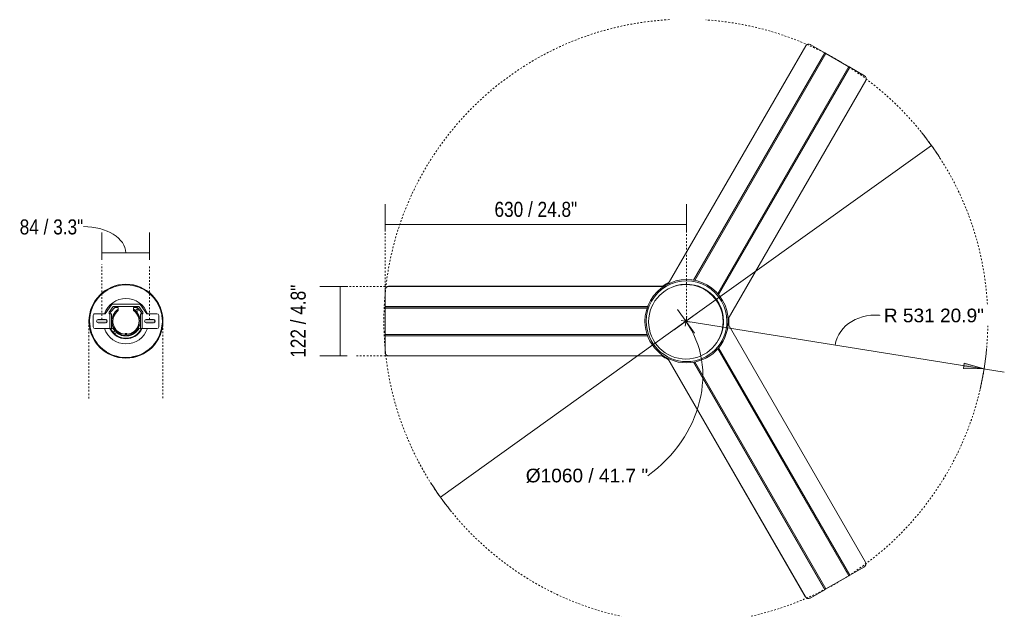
# Model space of a CAD drawing. Header units: millimetres. Extents: x 5701 to 10456, y -454 to 7125.
# Tile 2 of 2: x 8726 to 10456, y 6077 to 7125. Entities that reach past the tile are written whole.
import ezdxf

# ---------------------------------------------------------------- set-up
doc = ezdxf.new("R2010")
doc.units = ezdxf.units.MM
doc.linetypes.add('Dash', pattern=[6, 3, -3])
for name, color, linetype, lineweight in [('0_23', 7, 'Continuous', 9), ('0_87', 7, 'Continuous', 9), ('Aparatos eléctricos', 7, 'Continuous', 9), ('Cotas', 7, 'Continuous', 9), ('Cotas-12', 7, 'Continuous', 9), ('Elementos de detalle', 7, 'Continuous', 9), ('Lighthing Fixture Detail Wide Black', 7, 'Continuous', 20)]:
    doc.layers.add(name, color=color, linetype=linetype, lineweight=lineweight)
doc.layers.add('Lighthing Fixture Dim Grey Dash', color=7, linetype='Dash', lineweight=9, true_color=0xd2d2d2)
doc.styles.add('Arial', font='arial.ttf', dxfattribs={"height": 24})
doc.styles.add('Arial Narrow', font='ARIALN.TTF', dxfattribs={"height": 26.4})
doc.dimstyles.new('Diameter_-_3mm_Arial', dxfattribs={"dimscale": 304.8, "dimtxt": 24.486226, "dimasz": 0, "dimexe": 0.094488, "dimexo": 0, "dimgap": 0.059055, "dimtad": 3, "dimjust": 3, "dimtih": 1, "dimtoh": 1, "dimdec": 0, "dimzin": 0, "dimdsep": 46, "dimtxsty": 'Arial', "dimblk1": 'NONE', "dimblk2": 'NONE', "dimsah": 1, "dimcen": 0.09, "dimadec": 0, "dimazin": 0, "dimtfac": 1, "dimtdec": 4, "dimtix": 1, "dimtmove": 0, "dimatfit": 2, "dimfxl": 1, "dimtvp": 1, "dimtolj": 1, "dimtzin": 0, "dimarcsym": 2})
doc.dimstyles.new('FARO_-_2_2mm_Arial_Narrow_mm_Inch_Left', dxfattribs={"dimscale": 304.8, "dimtxt": 27.018578, "dimasz": 0, "dimexe": 0.11811, "dimexo": 0.0625, "dimgap": 0.019685, "dimtad": 1, "dimdec": 0, "dimzin": 0, "dimdsep": 46, "dimtxsty": 'Arial Narrow', "dimblk1": 'NONE', "dimblk2": 'NONE', "dimsah": 1, "dimcen": 0.09, "dimadec": 0, "dimazin": 0, "dimtfac": 1, "dimtdec": 4, "dimtix": 1, "dimtmove": 2, "dimatfit": 3, "dimfxl": 0.03937, "dimfxlon": 1, "dimtvp": 1, "dimtolj": 1, "dimtzin": 0, "dimarcsym": 2})
doc.dimstyles.new('FARO_-_2_2mm_Arial_Narrow_mm_Inch_Right', dxfattribs={"dimscale": 304.8, "dimtxt": 27.018578, "dimasz": 0, "dimexe": 0.11811, "dimexo": 0.0625, "dimgap": 0.019685, "dimtad": 1, "dimdec": 0, "dimzin": 0, "dimdsep": 46, "dimtxsty": 'Arial Narrow', "dimblk1": 'NONE', "dimblk2": 'NONE', "dimsah": 1, "dimcen": 0.09, "dimadec": 0, "dimazin": 0, "dimtfac": 1, "dimtdec": 4, "dimtix": 1, "dimtmove": 1, "dimatfit": 3, "dimfxl": 0.03937, "dimfxlon": 1, "dimtvp": 1, "dimtolj": 1, "dimtzin": 0, "dimarcsym": 2})
doc.dimstyles.new('FARO_-_2_2mm_Arial_Narrow_mm_Inch_Right_1', dxfattribs={"dimscale": 304.8, "dimtxt": 27.018578, "dimasz": 0, "dimexe": 0.11811, "dimexo": 0.0625, "dimgap": 0.019685, "dimtad": 1, "dimdec": 0, "dimzin": 0, "dimdsep": 46, "dimtxsty": 'Arial Narrow', "dimblk1": 'NONE', "dimblk2": 'NONE', "dimsah": 1, "dimcen": 0.09, "dimadec": 0, "dimazin": 0, "dimtfac": 1, "dimtdec": 4, "dimtix": 1, "dimtmove": 0, "dimatfit": 3, "dimfxl": 0.03937, "dimfxlon": 1, "dimtvp": 1, "dimtolj": 1, "dimtzin": 0, "dimarcsym": 2})
doc.dimstyles.new('Radial_-_3mm_Arial', dxfattribs={"dimscale": 304.8, "dimtxt": 24.486226, "dimasz": 0.11811, "dimexe": 0.11811, "dimexo": 0, "dimgap": 0.068898, "dimtad": 3, "dimjust": 3, "dimtih": 1, "dimtoh": 1, "dimdec": 0, "dimzin": 0, "dimdsep": 46, "dimtxsty": 'Arial', "dimsah": 1, "dimcen": 0.09, "dimdle": 0.11811, "dimadec": 0, "dimazin": 0, "dimtfac": 1, "dimtdec": 4, "dimtix": 1, "dimtmove": 0, "dimatfit": 2, "dimfxl": 1, "dimtvp": 1, "dimtfill": 1, "dimtolj": 1, "dimtzin": 0, "dimarcsym": 2})

# ---------------------------------------------------------------- blocks, each defined once
blk = doc.blocks.new('34285 - 34285 CRUISER S Black fan with DC motor-574183-Planta_PDF Fixing Holes')
at = {"layer": '0_23'}
for p, q in [((-13, 28.5), (-13, 54.5)), ((-10, 57.5), (10, 57.5)), ((13, 54.5), (13, 36.5)), ((-3, 48.1), (-3, 47.7)), ((3, 47.7), (3, 48.1)), ((13, 36.5), (28.7, 25.5)), ((-14.1, 27.5), (-14.3, 27.5)), ((-13, 28.1), (-13.9, 26.6)), ((-12, 23.1), (-13.9, 26.6)), ((13, 28.5), (-13, 28.5)), ((-13, 28.5), (-13, 25.5)), ((13, 25.5), (-13, 25.5)), ((16, 29.5), (13, 29.5)), ((13, 29.5), (13, 28.5)), ((13, 25.5), (13, 28.5)), ((13, 28), (13.3, 28)), ((14.3, 27.5), (14.1, 27.5)), ((26, 22.5), (16, 29.5)), ((24, 19.6), (24, 13.5)), ((26, -22.5), (26, 22.5)), ((30, 23), (30, -23)), ((-26, 1.5), (-26, 0)), ((-26, 0), (-26, -1.5)), ((-23.5, 1.5), (-25, 1.5)), ((-23.5, -1.5), (-23.5, 1.5)), ((-23.5, 1.5), (-21.5, 1.5)), ((-21.5, 1.5), (-21.5, -1.5)), ((-21.5, 1.5), (-21.5, -1.5)), ((24, 13.5), (21, 13.5)), ((-25, -1.5), (-23.5, -1.5)), ((-23.5, -1.5), (-21.5, -1.5)), ((21, -13.5), (24, -13.5)), ((24, -13.5), (24, -19.6)), ((-14.3, -27.5), (-14.1, -27.5)), ((-13.9, -26.6), (-12, -23.1)), ((-13, -28.1), (-13.9, -26.6)), ((-13, -25.5), (-13, -28.5)), ((-13, -25.5), (13, -25.5)), ((-13, -54.5), (-13, -28.5)), ((-13, -28.5), (13, -28.5)), ((28.7, -25.5), (13, -36.5)), ((13, -28.5), (13, -25.5)), ((13.3, -28), (13, -28)), ((13, -28.5), (13, -29.5)), ((13, -29.5), (16, -29.5)), ((14.1, -27.5), (14.3, -27.5)), ((16, -29.5), (26, -22.5)), ((-3, -36.1), (-3, -36.6)), ((3, -36.6), (3, -36.1)), ((13, -36.5), (13, -54.5)), ((10, -57.5), (-10, -57.5))]:
    blk.add_line(p, q, dxfattribs=at)
at = {"layer": '0_23', "flags": 128}
for points in [[(-25, 1.5), (-23.6, 8.2), (-20.5, 14.3), (-15.8, 19.4), (-10, 22.9), (-3.4, 24.8), (3.5, 24.8), (10.1, 22.9), (15.9, 19.3), (20.6, 14.2), (21, 13.5)], [(21, -13.5), (16.6, -18.7), (10.9, -22.5), (4.4, -24.6), (-2.5, -24.9), (-9.2, -23.3), (-15.1, -19.9), (-20, -15), (-23.3, -9), (-24.9, -2.4), (-25, -1.5)]]:
    blk.add_lwpolyline(points, dxfattribs=at)
at = {"layer": '0_23'}
for centre, radius, start, end in [((-10, 54.5), 3, 90, 180), ((10, 54.5), 3, 0, 90), ((0, 48.1), 3, 174.295, 180), ((0, 48.1), 3, 21.8099, 158.1901), ((0, 48.1), 3, 360, 5.705), ((0, 0), 31, 114.7939, 245.2061), ((0, 0), 30, 117.5, 242.5), ((0, 0), 26, 117.4724, 176.6391), ((0, 0), 25, 32.6836, 176.5602), ((0, 0), 23, 35.9413, 176.2607), ((0, 0), 26, 135.3364, 144.5426), ((0, 0), 26, 117.5, 130.9729), ((0, 0), 31, 39.268, 64.6792), ((19.4, 19.4), 2, 90, 270), ((19.4, 19.4), 2, 270, 90), ((27, 23), 3, 0, 55.008), ((0, 0), 26, 162.8127, 176.0294), ((0, 0), 26, 149.335, 159.1157), ((0, 0), 26, 183.3827, 222.222), ((0, 0), 26, 184.8315, 201.3503), ((0, 0), 25, 183.4398, 327.3164), ((0, 0), 26, 204.789, 222.1651), ((0, 0), 23, 183.7393, 324.0587), ((-19.4, -19.4), 2, 90, 270), ((-19.4, -19.4), 2, 85.0121, 90), ((-19.4, -19.4), 2, 270, 4.9879), ((-19.4, -19.4), 2, 4.9879, 85.0121), ((0, 0), 26, 227.8349, 242.5), ((0, -36.1), 3, 21.8345, 158.1655), ((0, 0), 31, 295.3208, 320.732), ((27, -23), 3, 304.992, 0), ((0, -36.1), 3, 173.5142, 180), ((0, -36.1), 3, 0, 6.4858), ((-10, -54.5), 3, 180, 270), ((10, -54.5), 3, 270, 0)]:
    blk.add_arc(centre, radius, start, end, dxfattribs=at)
for points in [[(-26, 0), (-26, 0.3), (-26, 0.8), (-26, 1.3), (-26, 1.5)], [(-26, -1.5), (-26, -1.3), (-26, -0.8), (-26, -0.3), (-26, 0)], [(21, 13.5), (21, 13.5), (20.9, 13.5), (20, 13.5), (19.1, 13.5), (18.6, 13.5)], [(18.6, -13.5), (19.1, -13.5), (20, -13.5), (20.9, -13.5), (21, -13.5), (21, -13.5)]]:
    blk.add_open_spline(points, degree=3, dxfattribs=at)
at = {"layer": 'Aparatos eléctricos'}
for p, q in [((-41.4, 48.6), (-35.6, 53)), ((-33.2, 54.6), (-24.5, 59.1)), ((-24.3, 59.2), (-15, 62.1)), ((-12, 62.7), (-4.8, 63.7)), ((0, 64), (9.9, 63.1)), ((12.8, 62.6), (19.8, 60.7)), ((22.7, 59.7), (31.6, 55.7)), ((32, 55.4), (39.9, 49.9)), ((-55.9, 31), (-50.5, 39.2)), ((-49.5, 40.4), (-43.8, 46.6)), ((42, 48.1), (47.2, 43)), ((49.3, 40.6), (54, 34.1)), ((-62.9, 11.1), (-61.1, 18.8)), ((-60.1, 21.8), (-57.1, 28.5)), ((55.1, 32.5), (59.4, 23.6)), ((60.3, 21.2), (62.3, 14)), ((-63.9, -0.9), (-63.3, 9)), ((63, 10.8), (63.8, 3.3)), ((63.9, 0.9), (63.3, -9)), ((-63, -10.8), (-63.8, -3.3)), ((-60.3, -21.2), (-62.3, -14)), ((62.9, -11.1), (61.1, -18.8)), ((-55.1, -32.5), (-59.4, -23.6)), ((-49.3, -40.6), (-54, -34.1)), ((55.9, -31), (50.5, -39.2)), ((60.1, -21.8), (57.1, -28.5)), ((-42, -48.1), (-47.2, -43)), ((-32, -55.4), (-39.9, -49.9)), ((41.4, -48.6), (35.6, -53)), ((49.5, -40.4), (43.8, -46.6)), ((-22.7, -59.7), (-31.6, -55.7)), ((-12.8, -62.6), (-19.8, -60.7)), ((0, -64), (-9.9, -63.1)), ((12, -62.7), (4.8, -63.7)), ((24.3, -59.2), (14.9, -62.1)), ((33.2, -54.6), (24.5, -59.1))]:
    blk.add_line(p, q, dxfattribs=at)
for radius, start, end in [(64, 90, 270), (64, 270, 90), (39.9, 109.0499, 250.9501), (39.9, 289.0499, 70.9501)]:
    blk.add_arc((0, 0), radius, start, end, dxfattribs=at)
blk = doc.blocks.new('34285 - 34285 CRUISER S Black fan with DC motor-574183-Planta_PDF')
at = {"layer": '0_87'}
for p, q in [((-431.6, 312.5), (-446.3, 287)), ((-5, 72.9), (-423.5, 314.5)), ((3.3, 73), (423, 315.3)), ((4.1, 73), (423.2, 314.9)), ((423, 315.3), (423.2, 314.9)), ((431.2, 313.2), (431.3, 312.9)), ((446.2, 287.1), (431.3, 312.9)), ((-447.4, 285), (-470.6, 244.8)), ((-447.2, 285.3), (-447.4, 285)), ((-447.4, 285), (-48.5, 54.7)), ((-446.3, 287.1), (-447.2, 285.3)), ((-48.2, 54.9), (-447.2, 285.3)), ((-446.3, 287.1), (-46.6, 56.3)), ((446.2, 287.1), (46.5, 56.4)), ((46.8, 56.2), (446.4, 286.8)), ((447.4, 285.1), (48.4, 54.8)), ((446.4, 286.8), (446.2, 287.1)), ((447.4, 285.1), (446.4, 286.8)), ((470.6, 244.9), (447.3, 285.2)), ((-471.8, 242.9), (-486.6, 217.1)), ((-471.6, 243.2), (-471.8, 242.9)), ((-471.8, 242.9), (-72.1, 12.1)), ((-470.6, 244.9), (-471.6, 243.2)), ((-72, 12.5), (-471.6, 243.2)), ((-470.6, 244.9), (-71.6, 14.5)), ((470.6, 244.9), (71.6, 14.6)), ((71.7, 14.3), (470.7, 244.6)), ((471.7, 242.9), (72.1, 12.2)), ((470.7, 244.6), (470.6, 244.9)), ((471.7, 242.9), (470.7, 244.6)), ((486.4, 217.5), (471.7, 243)), ((-486.8, 216.8), (-486.6, 217.1)), ((-484.6, 208.7), (-484.4, 209.1)), ((-64.9, -33.6), (-484.6, 208.7)), ((-65.3, -32.9), (-484.4, 209.1)), ((65.6, -32.2), (484.1, 209.5)), ((-60.7, -40.8), (-60.7, -524)), ((61.1, -40.1), (61.1, -524)), ((61.6, -39.4), (61.6, -524)), ((-25.5, -530), (-25.5, -68.5)), ((-23.5, -69.2), (-23.5, -530)), ((25.2, -68.6), (25.2, -530)), ((25.6, -530), (25.6, -68.5)), ((-23.2, -530), (-23.2, -69.3)), ((23.2, -530), (23.2, -69.3)), ((-54.8, -530), (-25.4, -530)), ((-25.5, -530), (-23.5, -530)), ((-23.5, -530), (-23.2, -530)), ((-23.2, -530), (23.3, -530)), ((23.2, -530), (25.2, -530)), ((25.2, -530), (25.6, -530)), ((25.6, -530), (55.3, -530)), ((55.7, -530), (55.3, -530)), ((61.6, -524), (61.1, -524))]:
    blk.add_line(p, q, dxfattribs=at)
at = {"layer": '0_87', "flags": 128}
for points in [[(-431.8, 312.1), (-431.5, 312.5), (-431.3, 312.8)], [(486.2, 217.9), (486.4, 217.5), (486.6, 217.1)], [(-54.4, -530), (-54.8, -530), (-55.3, -529.9)]]:
    blk.add_lwpolyline(points, dxfattribs=at)
at = {"layer": '0_87'}
for centre, major_axis, start_param, end_param in [((-426.4, 309.5), (-5.2, 3), 4.712389, 6.283185), ((426.1, 309.9), (5.2, 3), 0, 1.570796), ((-481.4, 214.1), (-5.2, 3), 0, 1.570796), ((481.2, 214.5), (5.2, 3), 4.712389, 6.283185), ((-54.8, -524), (0, 6), 1.570796, 3.141593), ((55.3, -524), (0, 6), 3.141593, 4.712389)]:
    blk.add_ellipse(centre, major_axis=major_axis, ratio=0.97437, start_param=start_param, end_param=end_param, dxfattribs=at)
at = {"layer": 'Aparatos eléctricos'}
for p, q in [((-7.2, 74.2), (0, 74.6)), ((-4.1, 73.1), (-5.2, 73.1)), ((-4.1, 73.1), (-3.9, 73)), ((0, 74.6), (5.4, 74.2)), ((3.2, 73.2), (3, 73)), ((3.5, 73.2), (3.2, 73.2)), ((5.2, 72.9), (5.4, 73)), ((28.8, 57), (31.6, 55.7)), ((39.2, 50.4), (39.9, 49.9)), ((42, 48.1), (43.3, 46.9)), ((46.6, 43.6), (47.2, 43)), ((49.3, 40.6), (49.8, 40)), ((53.6, 34.7), (54, 34.1)), ((55.1, 32.5), (55.2, 32.3)), ((-65.7, -32), (-66, -31.8)), ((-65.1, -33.5), (-65, -33.8)), ((-65, -33.8), (-64.7, -34)), ((65.4, -33), (65.2, -33.1)), ((65.4, -33), (65.9, -32)), ((-61.3, -40.1), (-61.3, -39.9)), ((-61.3, -40.1), (-60.6, -41.1)), ((60.5, -41), (60.5, -41.2)), ((61.6, -39.6), (61.8, -39.3)), ((61.8, -39.3), (61.8, -39.1))]:
    blk.add_line(p, q, dxfattribs=at)
at = {"layer": 'Aparatos eléctricos', "flags": 128}
for points in [[(-60.7, -43.4), (-60.9, -43.1), (-67, -32.9), (-67.2, -32.3)], [(67.6, -31), (65.5, -35.7), (61.6, -41.8)]]:
    blk.add_lwpolyline(points, dxfattribs=at)
at = {"layer": 'Aparatos eléctricos'}
for radius, start, end in [(73.2, 90, 270), (70.9, 90, 270), (74.6, 90, 95.4337), (74.6, 85.8192, 90), (73.2, 270, 90), (70.9, 270, 90), (65, 90, 121.2812), (65, 336.922, 90), (64, 37.161, 67.8985), (64, 29.527, 30), (74.6, 205.8192, 215.4337), (74.6, 325.8192, 335.4337)]:
    blk.add_arc((0, 0), radius, start, end, dxfattribs=at)
blk = doc.blocks.new('DIMBLOCK9-Planta_PDF Fixing Holes')
at = {"layer": 'Cotas-12', "color": 251, "true_color": 0x5b5b5b}
for p, q in [((8869.9, 6715.1), (8869.9, 6751.1)), ((8954.1, 6715.1), (8954.1, 6751.1)), ((8869.9, 6715.1), (8954.1, 6715.1)), ((8869.9, 6715.1), (8869.9, 6703.1)), ((8954.1, 6715.1), (8954.1, 6703.1))]:
    blk.add_line(p, q, dxfattribs=at)
blk.add_ellipse((8837.6, 6715.1), major_axis=(74.4, 0), ratio=0.622239, start_param=0, end_param=1.570796, dxfattribs=at)
at = {"layer": 'Cotas-12', "color": 0, "insert": (8725.7, 6774), "char_height": 26.4, "width": 134.321, "attachment_point": 1, "line_spacing_factor": 0.974696, "style": 'Arial Narrow'}
blk.add_mtext('84 / 3.3"', dxfattribs=at)
blk = doc.blocks.new('_None')
blk = doc.blocks.new('DIMBLOCK10-Planta_PDF')
at = {"layer": 'Cotas-12', "color": 8, "true_color": 0x787878}
for p, q in [((9896.7, 6595), (10328.3, 6903.9)), ((9896.7, 6595), (9465.2, 6286)), ((9888.4, 6596.3), (9905.1, 6593.6)), ((9895.4, 6586.6), (9898.1, 6603.3))]:
    blk.add_line(p, q, dxfattribs=at)
for start, end in [(32.4927, 38.7103), (212.4927, 218.7103)]:
    blk.add_arc((9896.7, 6595), 530.8, start, end, dxfattribs=at)
blk.add_ellipse((9723.9, 6471.2), major_axis=(172.8, 123.7), ratio=0.854285, start_param=4.712389, end_param=6.283185, dxfattribs=at)
at = {"layer": 'Cotas-12', "color": 0, "insert": (9615.3, 6335.9), "char_height": 24, "width": 257.218, "attachment_point": 1, "line_spacing_factor": 0.941778, "style": 'Arial'}
blk.add_mtext('Ø1060 / 41.7 "', dxfattribs=at)
blk = doc.blocks.new('DIMBLOCK11-Planta_PDF')
at = {"layer": 'Cotas-12', "true_color": 0x777777}
blk.add_hatch(color=8, dxfattribs=at).paths.add_polyline_path([(10420.9, 6511.2), (10386.1, 6521.6), (10384.6, 6512.2)])
at = {"layer": 'Cotas-12', "color": 8, "true_color": 0x777777}
for p, q in [((9911.7, 6574.3), (9881.8, 6615.6)), ((9917.4, 6609.9), (9876.1, 6580)), ((9896.7, 6595), (10456.4, 6505.5)), ((10386.1, 6521.6), (10384.6, 6512.2)), ((10384.6, 6512.2), (10420.9, 6511.2)), ((10420.9, 6511.2), (10386.1, 6521.6))]:
    blk.add_line(p, q, dxfattribs=at)
blk.add_arc((9896.7, 6595), 530.8, 347.035, 354.807, dxfattribs=at)
blk.add_ellipse((10234.5, 6541), major_axis=(-75.6, 12.1), ratio=0.844452, start_param=4.712389, end_param=6.283185, dxfattribs=at)
at = {"layer": 'Cotas-12', "color": 0, "insert": (10244.7, 6617.2), "char_height": 24, "width": 210.205, "attachment_point": 1, "line_spacing_factor": 0.941778, "style": 'Arial', "bg_fill": 3, "box_fill_scale": 1.25, "bg_fill_color": 256, "bg_fill_true_color": 13158600, "bg_fill_transparency": 0}
blk.add_mtext('R 531 20.9"', dxfattribs=at)
blk = doc.blocks.new('DIMBLOCK12-Planta_PDF')
at = {"layer": 'Cotas-12', "color": 251, "true_color": 0x5b5b5b}
for p, q in [((9289.1, 6656.3), (9253.1, 6656.3)), ((9289.1, 6656.3), (9289.1, 6534)), ((9289.1, 6656.3), (9301.1, 6656.3)), ((9289.1, 6534), (9253.1, 6534)), ((9289.1, 6534), (9301.1, 6534))]:
    blk.add_line(p, q, dxfattribs=at)
at = {"layer": 'Cotas-12', "color": 0, "insert": (9202, 6530.8), "char_height": 26.4, "width": 154.392, "attachment_point": 1, "rotation": 90, "line_spacing_factor": 0.974696, "style": 'Arial Narrow'}
blk.add_mtext('122 / 4.8"', dxfattribs=at)
blk = doc.blocks.new('DIMBLOCK13-Planta_PDF')
at = {"layer": 'Cotas-12', "color": 251, "true_color": 0x5b5b5b}
for p, q in [((9368, 6764.8), (9368, 6800.8)), ((9897.9, 6764.8), (9897.9, 6800.8)), ((9368, 6764.8), (9897.9, 6764.8)), ((9368, 6764.8), (9368, 6752.8)), ((9897.9, 6764.8), (9897.9, 6752.8))]:
    blk.add_line(p, q, dxfattribs=at)
at = {"layer": 'Cotas-12', "color": 0, "insert": (9560.3, 6804.9), "char_height": 26.4, "width": 174.463, "attachment_point": 1, "line_spacing_factor": 0.974696, "style": 'Arial Narrow'}
blk.add_mtext('630 / 24.8"', dxfattribs=at)

msp = doc.modelspace()

# ---------------------------------------------------------------- hatches: boundary and pattern name
at = {"layer": 'Elementos de detalle', "true_color": 0xc0c0c0}
h = msp.add_hatch(color=9, dxfattribs=at)
h.paths.add_polyline_path([(8960.1, 6592.1), (8960.9, 6592.2), (8961.6, 6592.5), (8962.2, 6593), (8962.7, 6593.6), (8963, 6594.3), (8963.1, 6595.1), (8963, 6595.9), (8962.7, 6596.6), (8962.2, 6597.2), (8961.6, 6597.7), (8960.9, 6598), (8960.1, 6598.1), (8947.4, 6598), (8946.7, 6597.7), (8946, 6597.2), (8945.6, 6596.6), (8945.3, 6595.9), (8945.2, 6595.1), (8945.3, 6594.3), (8945.6, 6593.6), (8946, 6593), (8947.1, 6592.3), (8947.4, 6592.2), (8948.2, 6592.1), (8954, 6592.1)])
h.paths.add_polyline_path([(8875.9, 6592.1), (8876.6, 6592.2), (8877.4, 6592.5), (8878, 6593), (8878.5, 6593.6), (8878.8, 6594.3), (8878.9, 6595.1), (8878.8, 6595.9), (8878.5, 6596.6), (8878, 6597.2), (8877.4, 6597.7), (8876.6, 6598), (8875.9, 6598.1), (8863.1, 6598), (8862.4, 6597.7), (8861.8, 6597.2), (8861.3, 6596.6), (8861, 6595.9), (8860.9, 6595.1), (8861, 6594.3), (8861.3, 6593.6), (8861.8, 6593), (8862.4, 6592.5), (8863.1, 6592.2), (8864.7, 6592.1)])

# ---------------------------------------------------------------- linework, layer by layer
at = {"layer": 'Lighthing Fixture Detail Wide Black'}
for p, q in [((8875.9, 6598.1), (8863.9, 6598.1)), ((8960.1, 6598.1), (8948.2, 6598.1)), ((8863.9, 6592.1), (8875.9, 6592.1)), ((8948.2, 6592.1), (8960.1, 6592.1))]:
    msp.add_line(p, q, dxfattribs=at)
for centre, radius, start, end in [((8912.5, 6595.1), 65, 0, 180), ((9896.7, 6594.1), 65.5, 90, 270), ((9896.7, 6594.1), 65.5, 270, 90), ((8912.5, 6595.1), 65, 180, 0), ((8863.9, 6595.1), 3, 90, 270), ((8875.9, 6595.1), 3, 270, 90), ((8948.2, 6595.1), 3, 90, 270), ((8960.1, 6595.1), 3, 270, 90)]:
    msp.add_arc(centre, radius, start, end, dxfattribs=at)
at = {"layer": 'Lighthing Fixture Dim Grey Dash'}
for p, q in [((9368, 6548.9), (9368, 6768.9)), ((9897.9, 6594.9), (9897.9, 6768.9)), ((8869.9, 6598.3), (8869.9, 6694.8)), ((8954.1, 6598.3), (8954.1, 6693.3)), ((9374.3, 6656.3), (9294.3, 6656.3)), ((8847.5, 6594.3), (8847.5, 6458.6)), ((8977.3, 6595), (8977.3, 6458.6)), ((9374.6, 6534), (9314.6, 6534))]:
    msp.add_line(p, q, dxfattribs=at)
for start, end in [(93.1204, 257.6208), (360, 86.2081), (282.4609, 360)]:
    msp.add_arc((9896.7, 6595), 530.8, start, end, dxfattribs=at)

# ---------------------------------------------------------------- block references
at = {"layer": 'Aparatos eléctricos', "extrusion": (0, 0, -1), "rotation": 89.99999999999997}
for name, p in [('34285 - 34285 CRUISER S Black fan with DC motor-574183-Planta_PDF', (-9897.9, 6595.1)), ('34285 - 34285 CRUISER S Black fan with DC motor-574183-Planta_PDF Fixing Holes', (-8912.5, 6595.1))]:
    msp.add_blockref(name, p, dxfattribs=at)

# ---------------------------------------------------------------- dimensions: what is measured, and where the dimension line sits
at = {"layer": 'Cotas', "color": 8, "true_color": 0x787878}
dim = msp.add_diameter_dim_2p(p1=(10328.3, 6903.9), p2=(9465.2, 6286), text='Ø1060 / 41.7 "', dimstyle='Diameter_-_3mm_Arial', override={"dimpost": 'ø <>'}, dxfattribs=at)
dim.commit()
dim.dimension.update_dxf_attribs({"geometry": 'DIMBLOCK10-Planta_PDF', "text_midpoint": (9840.1, 6674.1)})
at = {"layer": 'Cotas', "color": 251, "true_color": 0x5b5b5b}
dim = msp.add_linear_dim(base=(9897.9, 6764.8), p1=(9368, 6752.8), p2=(9897.9, 6752.8), text='630 / 24.8"', dimstyle='FARO_-_2_2mm_Arial_Narrow_mm_Inch_Right_1', override={"dimpost": '<>', "dimfxl": 529.989566}, dxfattribs=at)
dim.commit()
dim.dimension.update_dxf_attribs({"geometry": 'DIMBLOCK13-Planta_PDF', "text_midpoint": (9633, 6784.4)})
dim = msp.add_linear_dim(base=(8954.1, 6715.1), p1=(8869.9, 6703.1), p2=(8954.1, 6703.1), dimstyle='FARO_-_2_2mm_Arial_Narrow_mm_Inch_Right', override={"dimpost": '<>', "dimfxl": 84.257263}, dxfattribs=at)
dim.commit()
dim.dimension.update_dxf_attribs({"geometry": 'DIMBLOCK9-Planta_PDF Fixing Holes', "text_midpoint": (8792.9, 6756.4), "dimtype": 160})
dim = msp.add_linear_dim(base=(9289.1, 6534), p1=(9301.1, 6656.3), p2=(9301.1, 6534), angle=90, dimstyle='FARO_-_2_2mm_Arial_Narrow_mm_Inch_Left', override={"dimpost": '<>', "dimfxl": 122.348579}, dxfattribs=at)
dim.commit()
dim.dimension.update_dxf_attribs({"geometry": 'DIMBLOCK12-Planta_PDF', "text_midpoint": (9219.6, 6608), "dimtype": 160, "text_rotation": 90})

# ---------------------------------------------------------------- next in the draw order: dimensions: what is measured, and where the dimension line sits
at = {"layer": 'Cotas', "color": 8, "true_color": 0x777777}
dim = msp.add_radius_dim(center=(9896.7, 6595), mpoint=(10420.9, 6511.2), dimstyle='Radial_-_3mm_Arial', override={"dimpost": 'R<>'}, dxfattribs=at)
dim.commit()
dim.dimension.update_dxf_attribs({"geometry": 'DIMBLOCK11-Planta_PDF', "text_midpoint": (10149.5, 6608.7)})

doc.saveas('drawing.dxf')
